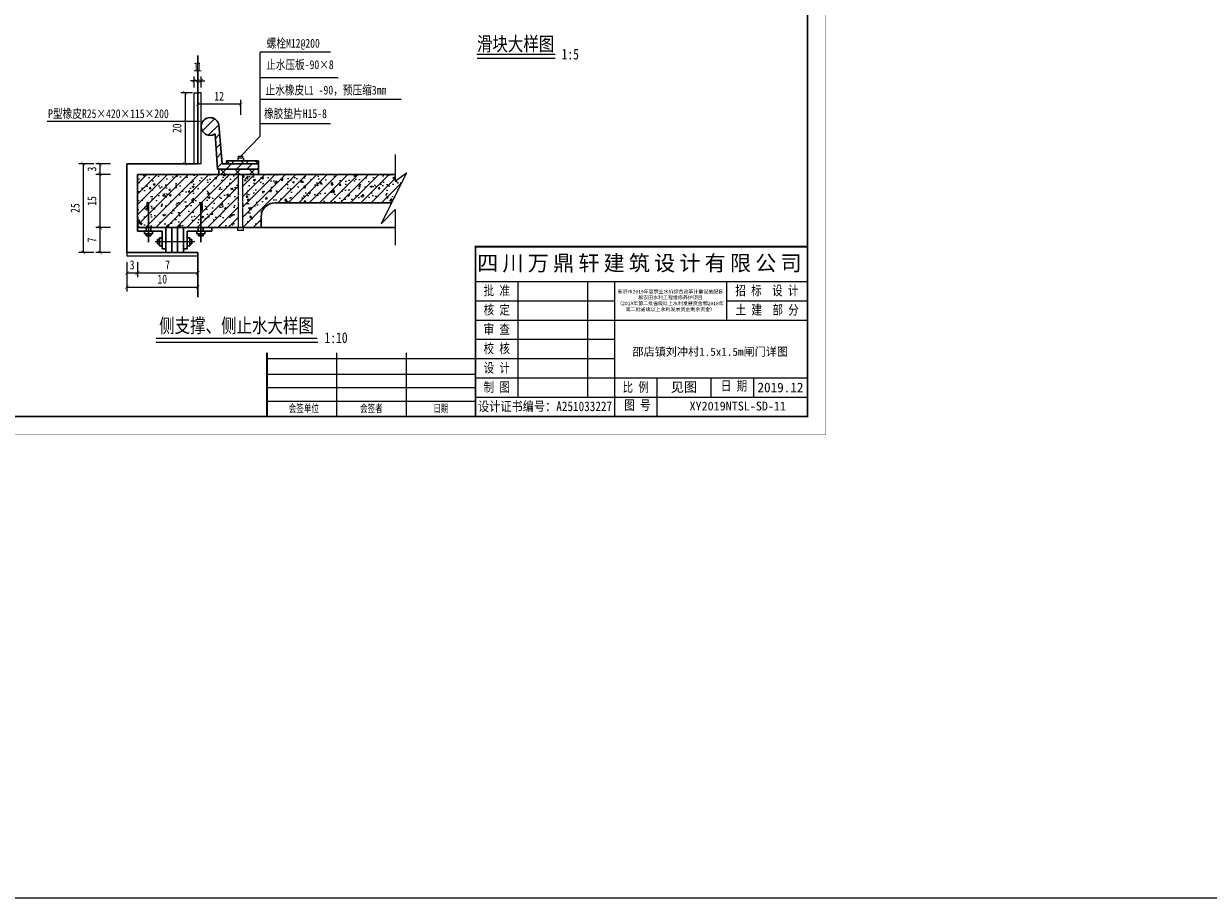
# Model space of a CAD drawing. Extents: x 36231 to 595326, y 3059 to 3871788.
# Tile 113 of 143: x 588556 to 588890, y 3866025 to 3866272. Entities that reach past the tile are written whole.
import ezdxf
from ezdxf.enums import TextEntityAlignment as Align
from ezdxf.lldxf.tags import DXFTag

# ---------------------------------------------------------------- set-up
doc = ezdxf.new("R2010")
doc.units = 0
doc.header["$PDMODE"] = 32
doc.header["$PDSIZE"] = 0.2
doc.linetypes.add('HIDDEN', pattern=[0.375, 0.25, -0.125])
doc.layers.get('0').update_dxf_attribs({"linetype": 'CONTINUOUS'})
doc.layers.get('Defpoints').update_dxf_attribs({"linetype": 'CONTINUOUS'})
for name, color, linetype, lineweight in [('0.13文字', 3, 'CONTINUOUS', 13), ('BIAOZHU', 8, 'CONTINUOUS', 13), ('图框１', 5, 'CONTINUOUS', 60), ('文字', 7, 'CONTINUOUS', 15), ('文字层', 7, 'CONTINUOUS', 15), ('标注', 6, 'CONTINUOUS', 9), ('标注线', 7, 'CONTINUOUS', 18), ('细实线', 3, 'CONTINUOUS', 20), ('细线', 7, 'CONTINUOUS', 15), ('虚线', 251, 'HIDDEN', 15), ('轮廓西线', 1, 'CONTINUOUS', 15)]:
    doc.layers.add(name, color=color, linetype=linetype, lineweight=lineweight)
doc.layers.add('图层4', color=255, linetype='CONTINUOUS')
doc.styles.add('-仿宋_GB2312', font='仿宋_GB2312_0.ttf')
doc.styles.add('HZTXT', font='仿宋_GB2312_0.ttf', dxfattribs={"width": 0.8, "height": 2.5})
doc.styles.add('LYJFS', font='times.ttf', dxfattribs={"width": 0.7})
tags = doc.linetypes.add('DASHDOT2', pattern=[0.5, 0.25, -0.125, 0, -0.125]).pattern_tags.tags
tags[10:11] = [DXFTag(74, 4), DXFTag(75, 0), DXFTag(340, '0'), DXFTag(46, 1.0), DXFTag(50, 0.0), DXFTag(44, 0.0), DXFTag(45, 0.0)]
tags[8:9] = [DXFTag(74, 4), DXFTag(75, 0), DXFTag(340, '0'), DXFTag(46, 1.0), DXFTag(50, 0.0), DXFTag(44, 0.0), DXFTag(45, 0.0)]
tags[6:7] = [DXFTag(74, 4), DXFTag(75, 0), DXFTag(340, '0'), DXFTag(46, 1.0), DXFTag(50, 0.0), DXFTag(44, 0.0), DXFTag(45, 0.0)]
tags[4:5] = [DXFTag(74, 4), DXFTag(75, 0), DXFTag(340, '0'), DXFTag(46, 1.0), DXFTag(50, 0.0), DXFTag(44, 0.0), DXFTag(45, 0.0)]
doc.dimstyles.new('工作室标准标注', dxfattribs={"dimtxt": 2.5, "dimasz": 1, "dimexe": 1.2, "dimexo": 1.5, "dimgap": 1, "dimtad": 1, "dimdec": 1, "dimzin": 0, "dimdsep": 46, "dimtxsty": 'HZTXT', "dimblk": 'ARCHTICK', "dimcen": 0.09, "dimadec": 0, "dimazin": 0, "dimtfac": 0.09, "dimtdec": 1, "dimtofl": 0, "dimtmove": 2, "dimatfit": 3, "dimldrblk": 'ARCHTICK', "dimfxl": 3, "dimfxlon": 1, "dimtolj": 1, "dimtzin": 0, "dimarcsym": 0})
pattern_1 = [(49.99999999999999, (588588.3956519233, 3866214.065560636), (5.46554006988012, -0.4781725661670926), [0.5715, -6.2865]), (355, (588588.3956519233, 3866214.065560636), (-1.05728477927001, 5.731699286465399), [0.4572, -5.029199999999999]), (100.451, (588588.8511119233, 3866214.025713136), (4.408275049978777, 5.253500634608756), [0.4857, -5.3427]), (46.18420000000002, (588588.3956519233, 3866215.589560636), (8.132371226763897, -1.261269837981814), [0.8572499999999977, -9.429749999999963]), (96.6356, (588589.0733489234, 3866215.484455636), (7.122127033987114, 7.422766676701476), [0.72855, -8.01405]), (351.1840000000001, (588588.3956519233, 3866215.589560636), (7.122138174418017, 7.42275353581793), [0.6858, -7.5438]), (21, (588589.1576519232, 3866215.208560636), (4.548446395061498, -3.067965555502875), [0.5715, -6.2865]), (326.0000000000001, (588589.1576519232, 3866215.208560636), (1.854060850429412, 5.525638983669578), [0.4572, -5.029199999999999]), (71.4514, (588589.5366869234, 3866214.952897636), (6.402494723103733, 2.457685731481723), [0.4857, -5.3427]), (37.50000000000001, (588588.3956519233, 3866214.065560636), (0.0926580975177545, 2.536651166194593), [0, -4.96824, 0, -5.1054, 0, -5.04825]), (7.499999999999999, (588588.3956519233, 3866214.065560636), (2.004589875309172, 3.005417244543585), [0, -2.910839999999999, 0, -4.85394, 0, -1.92405]), (327.5, (588586.6963919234, 3866214.065560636), (4.067717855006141, -0.1718623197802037), [0, -1.905, 0, -5.9436, 0, -7.886699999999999]), (317.5, (588585.9343919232, 3866214.065560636), (4.443875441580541, 0.7627947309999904), [0, -2.4765, 0, -3.94716, 0, -5.6007])]
pattern_2 = [(225, (590936.2588723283, 3865918.604070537), (2.020557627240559, -2.02055762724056), []), (315, (590936.2588723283, 3865918.604070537), (2.02055762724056, 2.020557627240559), [])]

# ---------------------------------------------------------------- blocks, each defined once
blk = doc.blocks.new('_ARCHTICK')
at = {"color": 0, "linetype": 'ByBlock', "const_width": 0.15}
blk.add_lwpolyline([(-0.5, -0.5), (0.5, 0.5)], dxfattribs=at)
blk = doc.blocks.new('*D1491')
at = {"layer": 'Defpoints', "color": 0, "lineweight": 13}
for p in [(588585.3956519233, 3866232.065560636), (588577.8170195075, 3866229.065560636), (588580.724718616, 3866229.065560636)]:
    blk.add_point(p, dxfattribs=at)
at = {"layer": '细实线', "color": 0, "lineweight": -2}
for p, q in [((588580.8170195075, 3866232.065560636), (588576.6170195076, 3866232.065560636)), ((588577.8170195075, 3866232.065560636), (588577.8170195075, 3866229.065560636)), ((588579.224718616, 3866229.065560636), (588576.6170195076, 3866229.065560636))]:
    blk.add_line(p, q, dxfattribs=at)
for p, rotation in [((588577.8170195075, 3866232.065560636), 90), ((588577.8170195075, 3866229.065560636), 270)]:
    blk.add_blockref('_ARCHTICK', p, dxfattribs=dict(at, rotation=rotation))
at = {"layer": '细实线', "color": 0, "lineweight": 9, "insert": (588575.5670195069, 3866230.565560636), "char_height": 2.5, "attachment_point": 5, "rotation": 90, "style": 'HZTXT'}
blk.add_mtext('\\A1;3', dxfattribs=at)
blk = doc.blocks.new('*D1492')
at = {"layer": 'Defpoints', "color": 0, "lineweight": 13}
for p in [(588593.3956519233, 3866229.065560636), (588577.8170195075, 3866214.065560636), (588588.3956519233, 3866214.065560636)]:
    blk.add_point(p, dxfattribs=at)
at = {"layer": '细实线', "color": 0, "lineweight": -2}
for p, q in [((588580.8170195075, 3866229.065560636), (588576.6170195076, 3866229.065560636)), ((588577.8170195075, 3866229.065560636), (588577.8170195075, 3866214.065560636)), ((588580.8170195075, 3866214.065560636), (588576.6170195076, 3866214.065560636))]:
    blk.add_line(p, q, dxfattribs=at)
for p, rotation in [((588577.8170195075, 3866229.065560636), 90), ((588577.8170195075, 3866214.065560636), 270)]:
    blk.add_blockref('_ARCHTICK', p, dxfattribs=dict(at, rotation=rotation))
at = {"layer": '细实线', "color": 0, "lineweight": 9, "insert": (588575.5670195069, 3866221.565560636), "char_height": 2.5, "attachment_point": 5, "rotation": 90, "style": 'HZTXT'}
blk.add_mtext('\\A1;15', dxfattribs=at)
blk = doc.blocks.new('*D1493')
at = {"layer": 'Defpoints', "color": 0, "lineweight": 13}
for p in [(588588.3956519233, 3866214.065560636), (588577.8170195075, 3866207.065560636), (588585.3956519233, 3866207.065560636)]:
    blk.add_point(p, dxfattribs=at)
at = {"layer": '细实线', "color": 0, "lineweight": -2}
for p, q in [((588580.8170195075, 3866214.065560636), (588576.6170195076, 3866214.065560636)), ((588577.8170195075, 3866214.065560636), (588577.8170195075, 3866207.065560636)), ((588580.8170195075, 3866207.065560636), (588576.6170195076, 3866207.065560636))]:
    blk.add_line(p, q, dxfattribs=at)
for p, rotation in [((588577.8170195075, 3866214.065560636), 90), ((588577.8170195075, 3866207.065560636), 270)]:
    blk.add_blockref('_ARCHTICK', p, dxfattribs=dict(at, rotation=rotation))
at = {"layer": '细实线', "color": 0, "lineweight": 9, "insert": (588575.5670195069, 3866210.565560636), "char_height": 2.5, "attachment_point": 5, "rotation": 90, "style": 'HZTXT'}
blk.add_mtext('\\A1;7', dxfattribs=at)
blk = doc.blocks.new('*D1494')
at = {"layer": 'Defpoints', "color": 0, "lineweight": 13}
for p in [(588605.3956519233, 3866248.889832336), (588605.3956519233, 3866232.065560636), (588617.5270023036, 3866234.200251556)]:
    blk.add_point(p, dxfattribs=at)
at = {"layer": '细实线', "color": 0, "lineweight": -2}
for p, q in [((588605.3956519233, 3866245.889832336), (588605.3956519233, 3866250.089832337)), ((588617.5270023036, 3866248.889832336), (588605.3956519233, 3866248.889832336)), ((588617.5270023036, 3866245.889832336), (588617.5270023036, 3866250.089832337))]:
    blk.add_line(p, q, dxfattribs=at)
at = {"layer": '细实线', "color": 0, "lineweight": -2, "rotation": 180}
blk.add_blockref('_ARCHTICK', (588605.3956519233, 3866248.889832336), dxfattribs=at)
at = {"layer": '细实线', "color": 0, "lineweight": -2}
blk.add_blockref('_ARCHTICK', (588617.5270023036, 3866248.889832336), dxfattribs=at)
at = {"layer": '细实线', "color": 0, "lineweight": 9, "insert": (588611.4613271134, 3866251.139832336), "char_height": 2.5, "attachment_point": 5, "style": 'HZTXT'}
blk.add_mtext('\\A1;12', dxfattribs=at)
blk = doc.blocks.new('*D1543')
at = {"layer": 'Defpoints', "color": 0, "lineweight": 13}
for p in [(588585.3956519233, 3866232.065560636), (588573.076655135, 3866207.065560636), (588585.3956519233, 3866207.065560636)]:
    blk.add_point(p, dxfattribs=at)
at = {"layer": '细实线', "color": 0, "lineweight": -2}
for p, q in [((588576.076655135, 3866232.065560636), (588571.8766551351, 3866232.065560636)), ((588573.076655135, 3866232.065560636), (588573.076655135, 3866207.065560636)), ((588576.076655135, 3866207.065560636), (588571.8766551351, 3866207.065560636))]:
    blk.add_line(p, q, dxfattribs=at)
for p, rotation in [((588573.076655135, 3866232.065560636), 90), ((588573.076655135, 3866207.065560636), 270)]:
    blk.add_blockref('_ARCHTICK', p, dxfattribs=dict(at, rotation=rotation))
at = {"layer": '细实线', "color": 0, "lineweight": 9, "insert": (588570.8266551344, 3866219.565560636), "char_height": 2.5, "attachment_point": 5, "rotation": 90, "style": 'HZTXT'}
blk.add_mtext('\\A1;25', dxfattribs=at)
blk = doc.blocks.new('*D1545')
at = {"layer": 'Defpoints', "color": 0, "lineweight": 13}
for p in [(588605.3956519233, 3866252.065560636), (588601.8209506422, 3866232.065560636), (588605.3956519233, 3866232.065560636)]:
    blk.add_point(p, dxfattribs=at)
at = {"layer": '细实线', "color": 0, "lineweight": -2}
for p, q in [((588603.8956519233, 3866252.065560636), (588600.6209506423, 3866252.065560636)), ((588601.8209506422, 3866252.065560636), (588601.8209506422, 3866232.065560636)), ((588603.8956519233, 3866232.065560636), (588600.6209506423, 3866232.065560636))]:
    blk.add_line(p, q, dxfattribs=at)
for p, rotation in [((588601.8209506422, 3866252.065560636), 90), ((588601.8209506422, 3866232.065560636), 270)]:
    blk.add_blockref('_ARCHTICK', p, dxfattribs=dict(at, rotation=rotation))
at = {"layer": '细实线', "color": 0, "lineweight": 9, "insert": (588599.5709506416, 3866242.065560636), "char_height": 2.5, "attachment_point": 5, "rotation": 90, "style": 'HZTXT'}
blk.add_mtext('\\A1;20', dxfattribs=at)
blk = doc.blocks.new('*D1546')
at = {"layer": 'Defpoints', "color": 0, "lineweight": 13}
for p in [(588605.3956519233, 3866255.474352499), (588604.3956519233, 3866252.065560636), (588605.3956519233, 3866252.065560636)]:
    blk.add_point(p, dxfattribs=at)
at = {"layer": '细实线', "color": 0, "lineweight": -2}
for p, q in [((588604.3956519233, 3866255.474352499), (588603.3956519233, 3866255.474352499)), ((588604.3956519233, 3866253.565560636), (588604.3956519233, 3866256.674352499)), ((588605.3956519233, 3866253.565560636), (588605.3956519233, 3866256.674352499)), ((588605.3956519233, 3866255.474352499), (588606.3956519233, 3866255.474352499))]:
    blk.add_line(p, q, dxfattribs=at)
blk.add_blockref('_ARCHTICK', (588604.3956519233, 3866255.474352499), dxfattribs=at)
at = {"layer": '细实线', "color": 0, "lineweight": -2, "rotation": 180}
blk.add_blockref('_ARCHTICK', (588605.3956519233, 3866255.474352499), dxfattribs=at)
at = {"layer": '细实线', "color": 0, "lineweight": 9, "insert": (588604.8956519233, 3866259.424352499), "char_height": 2.5, "attachment_point": 5, "style": 'HZTXT'}
blk.add_mtext('\\A1;1', dxfattribs=at)
blk = doc.blocks.new('*D1497')
at = {"layer": 'Defpoints', "color": 0, "lineweight": 13}
for p in [(588605.3956519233, 3866255.474352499), (588605.3956519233, 3866252.065560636), (588606.3956519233, 3866252.065560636)]:
    blk.add_point(p, dxfattribs=at)
at = {"layer": '细实线', "color": 0, "lineweight": -2}
for p, q in [((588605.3956519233, 3866255.474352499), (588604.3956519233, 3866255.474352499)), ((588605.3956519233, 3866253.565560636), (588605.3956519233, 3866256.674352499)), ((588606.3956519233, 3866253.565560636), (588606.3956519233, 3866256.674352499)), ((588606.3956519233, 3866255.474352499), (588607.3956519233, 3866255.474352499))]:
    blk.add_line(p, q, dxfattribs=at)
blk.add_blockref('_ARCHTICK', (588605.3956519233, 3866255.474352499), dxfattribs=at)
at = {"layer": '细实线', "color": 0, "lineweight": -2, "rotation": 180}
blk.add_blockref('_ARCHTICK', (588606.3956519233, 3866255.474352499), dxfattribs=at)
at = {"layer": '细实线', "color": 0, "lineweight": 9, "insert": (588605.8956519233, 3866259.424352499), "char_height": 2.5, "attachment_point": 5, "style": 'HZTXT'}
blk.add_mtext('\\A1;1', dxfattribs=at)
blk = doc.blocks.new('eesz')
at = {"layer": '图框１', "color": 7, "const_width": 0.46666665}
blk.add_lwpolyline([(25244.47424427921, -497.5989567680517), (25244.47424427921, -1980.561866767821), (27344.47416927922, -1980.561866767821), (27344.47416927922, -497.5989567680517)], close=True, dxfattribs=at)
blk.add_lwpolyline([(25244.47424427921, -497.5989567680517), (25244.47424427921, -1980.561866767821), (27344.47416927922, -1980.561866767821), (27344.47416927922, -497.5989567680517)], close=True, dxfattribs=at)
at = {"layer": '图框１', "color": 5, "const_width": 0.46666665}
blk.add_lwpolyline([(25244.47424427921, -497.5989567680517), (25244.47424427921, -1980.561866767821), (27344.47416927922, -1980.561866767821), (27344.47416927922, -497.5989567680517)], close=True, dxfattribs=at)
at = {"layer": '图框１', "color": 7}
blk.add_lwpolyline([(25322.25201927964, -518.3396967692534, 3.111110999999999, 3.111110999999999, 0), (27318.54824427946, -518.3396967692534, 2.592592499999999, 2.592592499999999, 0), (27318.54824427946, -1954.635941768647, 2.592592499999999, 2.592592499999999, 0), (25322.25201927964, -1954.635941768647, 2.592592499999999, 2.592592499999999, 0)], format="xyseb", close=True, dxfattribs=at)
blk.add_lwpolyline([(25322.25201927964, -518.3396967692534, 3.111110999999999, 3.111110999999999, 0), (27318.54824427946, -518.3396967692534, 2.592592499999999, 2.592592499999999, 0), (27318.54824427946, -1954.635941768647, 2.592592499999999, 2.592592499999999, 0), (25322.25201927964, -1954.635941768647, 2.592592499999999, 2.592592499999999, 0)], format="xyseb", close=True, dxfattribs=at)
at = {"layer": '图框１', "color": 5}
blk.add_lwpolyline([(25322.25201927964, -518.3396967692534, 3.111110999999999, 3.111110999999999, 0), (27318.54824427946, -518.3396967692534, 2.592592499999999, 2.592592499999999, 0), (27318.54824427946, -1954.635941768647, 2.592592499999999, 2.592592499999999, 0), (25322.25201927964, -1954.635941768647, 2.592592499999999, 2.592592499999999, 0)], format="xyseb", close=True, dxfattribs=at)
at = {"layer": '细线', "color": 7}
for p, q in [((26850.32603877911, -1715.080394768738), (27318.54824427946, -1715.080394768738)), ((26850.32603877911, -1764.080393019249), (27318.54824427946, -1764.080393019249)), ((26910.21492552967, -1764.080393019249), (26910.21492552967, -1927.41372051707)), ((27008.21492202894, -1764.080393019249), (27008.21492202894, -1927.41372051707)), ((27046.32603177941, -1764.080393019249), (27046.32603177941, -1954.635941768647)), ((27204.21491502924, -1764.080393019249), (27204.21491502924, -1818.524835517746)), ((26850.32603877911, -1791.302614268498), (27046.32603177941, -1791.302614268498)), ((27204.21491502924, -1791.302614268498), (27318.54824427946, -1791.302614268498)), ((26850.32603877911, -1818.524835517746), (27318.54824427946, -1818.524835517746)), ((26850.32603877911, -1845.747056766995), (27046.32603177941, -1845.747056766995)), ((26654.32604577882, -1864.802611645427), (26654.32604577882, -1954.635941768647)), ((26752.32604227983, -1864.802611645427), (26752.32604227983, -1954.635941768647)), ((26556.32604927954, -1872.969278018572), (26850.32603877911, -1872.969278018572)), ((26850.32603877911, -1872.969278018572), (27046.32603177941, -1872.969278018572)), ((26556.32604927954, -1894.747055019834), (26850.32603877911, -1894.747055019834)), ((26850.32603877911, -1900.191499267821), (27318.54824427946, -1900.191499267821)), ((27106.21491852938, -1900.191499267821), (27106.21491852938, -1954.635941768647)), ((27182.43713802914, -1900.191499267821), (27182.43713802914, -1927.41372051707)), ((27242.3260247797, -1900.191499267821), (27242.3260247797, -1927.41372051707)), ((26556.32604927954, -1913.80260989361), (26850.32603877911, -1913.80260989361)), ((26556.32604927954, -1932.858164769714), (26850.32603877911, -1932.858164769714)), ((26850.32603877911, -1927.41372051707), (27318.54824427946, -1927.41372051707))]:
    blk.add_line(p, q, dxfattribs=at)
at = {"layer": '细线', "color": 7, "const_width": 2.722222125}
for points in [[(27318.54824427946, -1715.080394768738), (26850.32603877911, -1715.080394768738), (26850.32603877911, -1954.635941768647)], [(26556.32604927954, -1864.802611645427), (26556.32604927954, -1954.635941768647)]]:
    blk.add_lwpolyline(points, dxfattribs=at)
at = {"layer": '文字', "color": 7, "line_spacing_factor": 0.5, "style": '-仿宋_GB2312'}
for s, insert, char_height, width, attachment_point in [('{\\fSimSun|b0|i0|c134|p2;\\T1.2;\\C256;四川万鼎轩建筑设计有限公司}', (27084.4371415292, -1739.580393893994), 21.777777, 468.2222055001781, 5), ('{\\W0.8;批 准}', (26880.2704821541, -1777.691503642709), 13.611110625, 59.88888675, 5), ('{\\W0.8;招 标  设 计}', (27261.29137848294, -1777.691503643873), 13.611110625, 114.1529269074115, 5), ('{\\W0.8;核 定}', (26880.2704821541, -1804.913724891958), 13.611110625, 59.88888675, 5), ('{\\W0.8;土 建  部 分}', (27261.66570545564, -1804.913724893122), 13.611110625, 114.9015808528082, 5), ('{\\W0.8;审 查}', (26880.2704821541, -1832.135946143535), 13.611110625, 59.88888675, 5), ('{\\W0.8;校 核}', (26880.2704821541, -1859.358167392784), 13.611110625, 59.88888675, 5), ('{\\W0.8;设 计}', (26880.2704821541, -1886.580388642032), 13.611110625, 59.88888675, 5), ('见图', (27144.32602827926, -1913.802609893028), 13.611110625, 76.22221949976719, 5), ('{\\W0.8;日 期}', (27196.2089412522, -1904.442667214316), 13.611110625, 54.50771360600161, 1), ('{\\W0.8;制 图}', (26880.2704821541, -1913.80260989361), 13.611110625, 59.88888675, 5), ('{\\W0.8;比 例}', (27076.27047515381, -1913.80260989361), 13.611110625, 59.88888675, 5), ('2019.12', (27280.437134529, -1913.80260989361), 13.611110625, 76.22221950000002, 5), ('{\\W0.7; 会签单位}', (26605.32604752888, -1943.747053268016), 10.8888885, 97.9999965, 5), ('{\\W0.7;会签者}', (26703.32604402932, -1943.747053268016), 10.8888885, 97.9999965, 5), ('{\\W0.7;日期}', (26801.32604052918, -1943.747053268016), 10.8888885, 97.9999965, 5), ('{\\W0.85;设计证书编号：A251033227}', (26948.32603527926, -1941.024831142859), 13.611110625, 195.9999930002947, 5), ('{\\W0.8;图 号}', (27060.09783500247, -1931.664888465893), 13.611110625, 54.50771360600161, 1)]:
    blk.add_mtext(s, dxfattribs=dict(at, insert=insert, char_height=char_height, width=width, attachment_point=attachment_point))
at = {"layer": '文字', "color": 7, "insert": (27125.27047340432, -1791.302614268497), "char_height": 5, "width": 157.8888832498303, "attachment_point": 5, "style": '-仿宋_GB2312'}
blk.add_mtext('新沂市2019年度农业水价综合改革计量设施配套\\P和农田水利工程维修养护项目\\P（2019年第二批省级以上水利发展资金和2018年\\P第二批省级以上水利发展资金剩余资金）', dxfattribs=at)

msp = doc.modelspace()

# ---------------------------------------------------------------- hatches: boundary and pattern name
at = {"layer": 'BIAOZHU'}
h = msp.add_hatch(dxfattribs=at)
h.set_pattern_fill('ANSI31', color=256, scale=0.65, style=0)
h.set_pattern_definition([(45, (615112.1309633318, 3883308.082767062), (-1.459291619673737, 1.459291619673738), [])])
h.paths.add_polyline_path([(588610.2783376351, 3866240.482730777), (588611.0270023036, 3866230.565560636), (588622.5270023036, 3866230.565560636), (588622.5270023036, 3866232.065560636), (588612.2856517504, 3866232.065560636), (588611.3576713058, 3866242.999681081, 3.353267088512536)])
h = msp.add_hatch(dxfattribs=at)
h.set_pattern_fill('AR-CONC', color=256, scale=0.03, style=0)
h.set_pattern_definition(pattern_1)
h.paths.add_polyline_path([(588616.9270023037, 3866229.065560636), (588611.3270023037, 3866229.065560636), (588588.3956519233, 3866229.065560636), (588588.3956519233, 3866214.065560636), (588602.3956519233, 3866214.065560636), (588616.9270023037, 3866214.065560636)])
h = msp.add_hatch(dxfattribs=at)
h.set_pattern_fill('ANSI31', color=256, scale=0.65, style=0)
h.set_pattern_definition([(45, (589616.4916179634, 3866314.71297634), (-1.459291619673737, 1.459291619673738), [])])
h.paths.add_polyline_path([(588616.9270023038, 3866229.065560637), (588611.3270023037, 3866229.065560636), (588588.3956519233, 3866229.065560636), (588588.3956519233, 3866214.065560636), (588602.3956519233, 3866214.065560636), (588616.9270023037, 3866214.065560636)])
h = msp.add_hatch(dxfattribs=at)
h.set_pattern_fill('ANSI31', color=256, scale=0.65, style=0)
h.set_pattern_definition([(45, (588618.1270023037, 3866214.065560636), (-1.459291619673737, 1.459291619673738), [])])
edge = h.paths.add_edge_path()
edge.add_line((588627.2956519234, 3866221.065560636), (588660.1089518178, 3866221.065560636))
edge.add_line((588660.1089518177, 3866221.065560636), (588664.3331095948, 3866229.51387619))
edge.add_line((588664.3331095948, 3866229.51387619), (588661.1444502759, 3866227.136557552))
edge.add_line((588661.1444502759, 3866227.136557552), (588661.1444502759, 3866229.065560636))
edge.add_line((588661.1444502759, 3866229.065560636), (588618.1270023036, 3866229.065560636))
edge.add_line((588618.1270023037, 3866229.065560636), (588618.1270023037, 3866214.065560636))
edge.add_line((588618.1270023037, 3866214.065560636), (588623.2956519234, 3866214.065560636))
edge.add_line((588623.2956519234, 3866214.065560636), (588623.2956519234, 3866217.065560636))
edge.add_arc((588627.2956519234, 3866217.065560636), 4, 90, 180, ccw=False)
h = msp.add_hatch(dxfattribs=at)
h.set_pattern_fill('AR-CONC', color=256, scale=0.03, style=0)
h.set_pattern_definition(pattern_1)
edge = h.paths.add_edge_path()
edge.add_line((588627.2956519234, 3866221.065560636), (588660.1089518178, 3866221.065560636))
edge.add_line((588660.1089518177, 3866221.065560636), (588664.3331095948, 3866229.51387619))
edge.add_line((588664.3331095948, 3866229.51387619), (588661.1444502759, 3866227.136557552))
edge.add_line((588661.1444502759, 3866227.136557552), (588661.1444502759, 3866229.065560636))
edge.add_line((588661.1444502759, 3866229.065560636), (588618.1270023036, 3866229.065560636))
edge.add_line((588618.1270023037, 3866229.065560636), (588618.1270023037, 3866214.065560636))
edge.add_line((588618.1270023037, 3866214.065560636), (588623.2956519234, 3866214.065560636))
edge.add_line((588623.2956519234, 3866214.065560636), (588623.2956519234, 3866217.065560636))
edge.add_arc((588627.2956519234, 3866217.065560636), 4, 90, 180, ccw=False)
at = {"layer": '标注线'}
h = msp.add_hatch(dxfattribs=at)
h.set_pattern_fill('ANSI37', scale=0.9, angle=180, style=0)
h.set_pattern_definition(pattern_2)
h.paths.add_polyline_path([(588622.5270023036, 3866232.865560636), (588613.5270023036, 3866232.865560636), (588613.5270023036, 3866232.065560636), (588622.5270023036, 3866232.065560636)])
h = msp.add_hatch(dxfattribs=at)
h.set_pattern_fill('ANSI37', scale=0.9, angle=180, style=0)
h.set_pattern_definition(pattern_2)
h.paths.add_polyline_path([(588611.3270023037, 3866230.565560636), (588611.3270023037, 3866229.065560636), (588622.5270023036, 3866229.065560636), (588622.5270023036, 3866230.565560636)])

# ---------------------------------------------------------------- linework, layer by layer
at = {"layer": '0.13文字', "lineweight": 13}
msp.add_line((590756.6746656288, 3866024.876522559), (583664.2750096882, 3866024.876522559), dxfattribs=at)
at = {"layer": '图层4', "color": 7}
for p, q in [((588618.3270023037, 3866233.665560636), (588616.7270023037, 3866233.665560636)), ((588616.7270023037, 3866233.665560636), (588616.7270023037, 3866232.865560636)), ((588616.9270023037, 3866233.665560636), (588616.9270023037, 3866234.200251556)), ((588616.9270023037, 3866234.200251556), (588618.1270023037, 3866234.200251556)), ((588618.1270023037, 3866233.665560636), (588618.1270023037, 3866234.200251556)), ((588618.3270023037, 3866233.665560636), (588618.3270023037, 3866232.865560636)), ((588616.7270023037, 3866213.265560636), (588616.7270023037, 3866214.065560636)), ((588618.3270023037, 3866213.265560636), (588618.3270023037, 3866214.065560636))]:
    msp.add_line(p, q, dxfattribs=at)
at = {"layer": '标注', "color": 7}
msp.add_line((588618.3270023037, 3866213.265560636), (588616.7270023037, 3866213.265560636), dxfattribs=at)
at = {"layer": '标注线', "color": 7}
for p, q in [((588684.2400396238, 3866261.849776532), (588706.2452148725, 3866261.849776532)), ((588593.6056895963, 3866181.762736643), (588639.309524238, 3866181.762736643))]:
    msp.add_line(p, q, dxfattribs=at)
at = {"layer": '标注线', "color": 7, "lineweight": 15}
msp.add_line((588605.3956519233, 3866232.065560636), (588605.3956519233, 3866232.065560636), dxfattribs=at)
msp.add_line((588605.3956519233, 3866232.065560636), (588605.3956519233, 3866232.065560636), dxfattribs=at)
at = {"layer": '标注线', "color": 7, "const_width": 0.4}
for points in [[(588684.1306333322, 3866262.923737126), (588706.2452148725, 3866262.923737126)], [(588593.6056895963, 3866182.836697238), (588639.1031799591, 3866182.836697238)]]:
    msp.add_lwpolyline(points, dxfattribs=at)
at = {"layer": '细实线', "lineweight": 9}
for p, q in [((588642.8837922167, 3866263.51287356), (588623.0159557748, 3866263.51287356)), ((588623.0159557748, 3866239.888706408), (588623.0159557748, 3866263.51287356)), ((588644.987324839, 3866256.312941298), (588623.0159557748, 3866256.312941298)), ((588662.7516286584, 3866250.169140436), (588623.0159557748, 3866250.169140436)), ((588605.8637221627, 3866244.022015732), (588562.8850523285, 3866244.022015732)), ((588642.8837922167, 3866243.288635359), (588623.0159557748, 3866243.288635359)), ((588617.5270023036, 3866234.200251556), (588623.0159557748, 3866239.888706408)), ((588661.1444502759, 3866234.672266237), (588661.1444502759, 3866227.136557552)), ((588664.3331095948, 3866229.51387619), (588657.1444502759, 3866215.136557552)), ((588661.1444502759, 3866227.136557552), (588664.3331095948, 3866229.51387619)), ((588657.1444502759, 3866215.136557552), (588661.1444502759, 3866219.136557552)), ((588661.1444502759, 3866219.136557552), (588661.1444502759, 3866209.062630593))]:
    msp.add_line(p, q, dxfattribs=at)
at = {"layer": '细实线', "color": 1, "linetype": 'DASHDOT2', "ltscale": 3.5}
msp.add_line((588604.5664547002, 3866210.065560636), (588593.3874666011, 3866210.065560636), dxfattribs=at)
at = {"layer": '虚线', "color": 7, "ltscale": 0.1}
for p, q in [((588616.9270023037, 3866214.065560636), (588616.9270023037, 3866229.065560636)), ((588618.1270023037, 3866214.065560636), (588618.1270023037, 3866229.065560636))]:
    msp.add_line(p, q, dxfattribs=at)
at = {"layer": '轮廓西线', "color": 4, "lineweight": 30}
for p, q in [((588605.3956519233, 3866232.065560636), (588605.3956519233, 3866262.610508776)), ((588611.3576713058, 3866242.999681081), (588612.2856517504, 3866232.065560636)), ((588610.2783376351, 3866240.482730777), (588611.0270023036, 3866230.565560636)), ((588585.3956519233, 3866232.065560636), (588585.3956519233, 3866207.065560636)), ((588585.3956519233, 3866232.065560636), (588605.3956519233, 3866232.065560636)), ((588622.5270023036, 3866232.065560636), (588612.2856517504, 3866232.065560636)), ((588622.5270023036, 3866232.865560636), (588613.5270023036, 3866232.865560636)), ((588613.5270023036, 3866232.065560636), (588613.5270023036, 3866232.865560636)), ((588622.5270023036, 3866232.865560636), (588622.5270023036, 3866230.565560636)), ((588588.3956519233, 3866229.065560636), (588588.3956519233, 3866214.065560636)), ((588588.3956519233, 3866229.065560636), (588661.1444502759, 3866229.065560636)), ((588622.5270023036, 3866230.565560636), (588611.0270023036, 3866230.565560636)), ((588611.3270023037, 3866229.065560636), (588611.3270023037, 3866230.565560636)), ((588611.3270023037, 3866230.565560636), (588622.5270023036, 3866230.565560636)), ((588622.5270023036, 3866229.065560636), (588611.3270023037, 3866229.065560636)), ((588622.5270023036, 3866230.565560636), (588622.5270023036, 3866229.065560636)), ((588591.0947574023, 3866220.890233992), (588591.0947574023, 3866218.922451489)), ((588591.5206519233, 3866209.904265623), (588591.5206519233, 3866220.890233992)), ((588606.2706519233, 3866209.904265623), (588606.2706519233, 3866220.890233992)), ((588606.6965464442, 3866220.890233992), (588606.6965464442, 3866218.922451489)), ((588627.2956519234, 3866221.065560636), (588660.1089518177, 3866221.065560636)), ((588623.2956519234, 3866214.065560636), (588623.2956519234, 3866217.065560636)), ((588588.3956519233, 3866214.065560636), (588661.1444502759, 3866214.065560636)), ((588588.3956519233, 3866214.065560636), (588602.3956519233, 3866214.065560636)), ((588588.3956519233, 3866214.065560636), (588588.3956519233, 3866213.065560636)), ((588595.3956519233, 3866213.065560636), (588588.3956519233, 3866213.065560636)), ((588590.3956519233, 3866212.265560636), (588590.3956519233, 3866213.065560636)), ((588590.3956519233, 3866213.065560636), (588592.6456519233, 3866213.065560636)), ((588590.3956519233, 3866212.265560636), (588592.6456519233, 3866212.265560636)), ((588590.8206519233, 3866214.065560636), (588590.8206519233, 3866213.065560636)), ((588590.8206519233, 3866214.065560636), (588590.8206519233, 3866213.065560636)), ((588590.8956519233, 3866212.265560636), (588590.8956519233, 3866211.711545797)), ((588590.8956519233, 3866211.711545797), (588592.1456519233, 3866211.711545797)), ((588592.1456519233, 3866212.265560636), (588592.1456519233, 3866211.711545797)), ((588592.2206519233, 3866214.065560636), (588592.2206519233, 3866213.065560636)), ((588592.6456519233, 3866212.265560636), (588592.6456519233, 3866213.065560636)), ((588595.3956519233, 3866213.065560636), (588595.3956519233, 3866208.065560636)), ((588596.3956519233, 3866214.065560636), (588596.3956519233, 3866207.065560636)), ((588598.06231859, 3866207.065560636), (588598.06231859, 3866214.065560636)), ((588599.7289852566, 3866207.065560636), (588599.7289852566, 3866214.065560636)), ((588601.3956519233, 3866214.065560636), (588601.3956519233, 3866207.065560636)), ((588602.3956519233, 3866213.065560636), (588602.3956519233, 3866208.065560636)), ((588602.3956519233, 3866213.065560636), (588609.3956519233, 3866213.065560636)), ((588605.1456519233, 3866212.265560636), (588605.1456519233, 3866213.065560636)), ((588607.3956519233, 3866213.065560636), (588605.1456519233, 3866213.065560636)), ((588607.3956519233, 3866212.265560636), (588605.1456519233, 3866212.265560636)), ((588605.5706519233, 3866214.065560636), (588605.5706519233, 3866213.065560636)), ((588605.6456519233, 3866212.265560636), (588605.6456519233, 3866211.711545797)), ((588606.8956519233, 3866211.711545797), (588605.6456519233, 3866211.711545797)), ((588606.8956519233, 3866212.265560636), (588606.8956519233, 3866211.711545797)), ((588606.9706519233, 3866214.065560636), (588606.9706519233, 3866213.065560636)), ((588606.9706519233, 3866214.065560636), (588606.9706519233, 3866213.065560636)), ((588607.3956519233, 3866212.265560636), (588607.3956519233, 3866213.065560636)), ((588609.3956519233, 3866214.065560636), (588609.3956519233, 3866213.065560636)), ((588594.0416370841, 3866210.690560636), (588594.0416370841, 3866209.440560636)), ((588594.5956519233, 3866210.690560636), (588594.0416370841, 3866210.690560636)), ((588594.5956519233, 3866209.440560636), (588594.0416370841, 3866209.440560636)), ((588594.5956519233, 3866211.190560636), (588595.3956519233, 3866211.190560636)), ((588594.5956519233, 3866211.190560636), (588594.5956519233, 3866208.940560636)), ((588594.5956519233, 3866208.940560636), (588595.3956519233, 3866208.940560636)), ((588596.3956519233, 3866208.065560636), (588595.3956519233, 3866208.065560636)), ((588601.3956519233, 3866208.065560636), (588602.3956519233, 3866208.065560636)), ((588603.1956519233, 3866211.190560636), (588602.3956519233, 3866211.190560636)), ((588603.1956519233, 3866208.940560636), (588602.3956519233, 3866208.940560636)), ((588603.1956519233, 3866211.190560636), (588603.1956519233, 3866208.940560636)), ((588603.1956519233, 3866210.690560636), (588603.7496667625, 3866210.690560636)), ((588603.1956519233, 3866209.440560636), (588603.7496667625, 3866209.440560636)), ((588603.7496667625, 3866210.690560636), (588603.7496667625, 3866209.440560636)), ((588585.3956519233, 3866207.065560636), (588605.3956519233, 3866207.065560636)), ((588605.3956519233, 3866207.065560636), (588605.3956519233, 3866194.386121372))]:
    msp.add_line(p, q, dxfattribs=at)
at = {"layer": '轮廓西线', "color": 7, "lineweight": 15}
for p, q in [((588604.3956519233, 3866252.065560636), (588605.3956519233, 3866252.065560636)), ((588604.3956519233, 3866232.065560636), (588604.3956519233, 3866252.065560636)), ((588606.3956519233, 3866252.065560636), (588605.3956519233, 3866252.065560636)), ((588606.3956519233, 3866232.065560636), (588606.3956519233, 3866252.065560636)), ((588606.3956519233, 3866232.065560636), (588605.3956519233, 3866232.065560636)), ((588585.3956519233, 3866207.065560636), (588585.3956519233, 3866206.065560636)), ((588585.3956519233, 3866206.065560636), (588605.3956519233, 3866206.065560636))]:
    msp.add_line(p, q, dxfattribs=at)
at = {"layer": '轮廓西线', "color": 4, "lineweight": 30}
for centre, radius, start, end in [((588608.8956519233, 3866242.565560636), 2.5, 10.00000002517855, 303.5781784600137), ((588591.3077046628, 3866220.890233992), 0.2129472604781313, 0, 180), ((588606.4835991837, 3866220.890233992), 0.2129472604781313, 0, 180), ((588627.2956519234, 3866217.065560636), 4, 90, 180)]:
    msp.add_arc(centre, radius, start, end, dxfattribs=at)

# ---------------------------------------------------------------- block references
at = {"layer": '文字层', "xscale": 0.1999999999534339, "yscale": 0.2000000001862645, "zscale": 0.2}
msp.add_blockref('eesz', (583313.7077487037, 3866551.696195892), dxfattribs=at)

# ---------------------------------------------------------------- texts
at = {"layer": '0.13文字', "color": 0, "linetype": 'Continuous', "lineweight": 13, "insert": (588744.1459697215, 3866164.971410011), "char_height": 2.5, "width": 66.66109248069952, "attachment_point": 1, "style": 'LYJFS'}
msp.add_mtext('{\\fFangSong_GB2312|b0|i0|c134|p49;\\W1;XY2019NTSL-SD-11}', dxfattribs=at)
at = {"layer": '文字', "color": 7, "insert": (588728.039007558, 3866180.190800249), "char_height": 2.3, "width": 72.38323994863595, "attachment_point": 1, "style": '-仿宋_GB2312'}
msp.add_mtext('\\A1;邵店镇刘冲村{\\A0;1.5x1.5m闸门详图}', dxfattribs=at)
at = {"layer": '细实线', "color": 7, "style": '-仿宋_GB2312', "width": 0.8}
for s, height, p in [('滑块大样图', 4, (588684.1612935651, 3866263.882184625)), ('1:5', 3, (588708.0503280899, 3866261.480092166)), ('侧支撑、侧止水大样图', 4, (588594.5312937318, 3866184.413660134)), ('1:10', 3, (588641.1598305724, 3866181.493361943))]:
    msp.add_text(s, height=height, dxfattribs=at).set_placement(p)
at = {"layer": '细实线', "lineweight": 9, "style": '-仿宋_GB2312', "width": 0.8}
for s, p in [('螺栓M12@200', (588632.3525280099, 3866265.986978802)), ('止水压板-90×8', (588634.2244097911, 3866260.082227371)), ('止水橡皮L  -90，预压缩3mm', (588641.5704239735, 3866252.879658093)), ('P型橡皮R25×420×115×200', (588580.2166758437, 3866246.270338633)), ('橡胶垫片H15-8', (588632.9790379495, 3866246.288615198))]:
    msp.add_text(s, height=2.5, dxfattribs=at).set_placement(p, align=Align.MIDDLE)
msp.add_text('1', height=2.5, dxfattribs=at).set_placement((588636.7205555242, 3866251.551353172))

# ---------------------------------------------------------------- dimensions: what is measured, and where the dimension line sits
at = {"layer": '细实线', "lineweight": 9}
dim = msp.add_linear_dim(base=(588605.3956519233, 3866255.474352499), p1=(588604.3956519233, 3866252.065560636), p2=(588605.3956519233, 3866252.065560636), dimstyle='工作室标准标注', override={"dimdec": 0}, dxfattribs=at)
dim.commit()
dim.dimension.update_dxf_attribs({"geometry": '*D1546', "text_midpoint": (588604.8956519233, 3866259.424352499)})
for base, p1, p2, angle, picture, middle in [((588605.3956519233, 3866255.474352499), (588606.3956519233, 3866252.065560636), (588605.3956519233, 3866252.065560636), 180, '*D1497', (588605.8956519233, 3866259.424352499)), ((588601.8209506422, 3866232.065560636), (588605.3956519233, 3866252.065560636), (588605.3956519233, 3866232.065560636), 90, '*D1545', (588599.5709506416, 3866242.065560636)), ((588573.076655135, 3866207.065560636), (588585.3956519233, 3866232.065560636), (588585.3956519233, 3866207.065560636), 90, '*D1543', (588570.8266551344, 3866219.565560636)), ((588577.8170195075, 3866229.065560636), (588585.3956519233, 3866232.065560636), (588580.724718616, 3866229.065560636), 90, '*D1491', (588575.5670195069, 3866230.565560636)), ((588577.8170195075, 3866214.065560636), (588593.3956519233, 3866229.065560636), (588588.3956519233, 3866214.065560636), 90, '*D1492', (588575.5670195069, 3866221.565560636))]:
    dim = msp.add_linear_dim(base=base, p1=p1, p2=p2, angle=angle, dimstyle='工作室标准标注', override={"dimdec": 0}, dxfattribs=at)
    dim.commit()
    dim.dimension.update_dxf_attribs({"geometry": picture, "text_midpoint": middle})
dim = msp.add_linear_dim(base=(588605.3956519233, 3866248.889832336), p1=(588617.5270023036, 3866234.200251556), p2=(588605.3956519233, 3866232.065560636), text='12', dimstyle='工作室标准标注', override={"dimdec": 0}, dxfattribs=at)
dim.commit()
dim.dimension.update_dxf_attribs({"geometry": '*D1494', "text_midpoint": (588611.4613271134, 3866251.139832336)})
dim = msp.add_linear_dim(base=(588577.8170195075, 3866207.065560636), p1=(588588.3956519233, 3866214.065560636), p2=(588585.3956519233, 3866207.065560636), angle=90, text='7', dimstyle='工作室标准标注', override={"dimdec": 0}, dxfattribs=at)
dim.commit()
dim.dimension.update_dxf_attribs({"geometry": '*D1493', "text_midpoint": (588575.5670195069, 3866210.565560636)})
msp.add_linear_dim(base=(588588.3956519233, 3866201.265167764), p1=(588585.3956519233, 3866207.065560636), p2=(588588.3956519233, 3866214.065560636), dimstyle='工作室标准标注', override={"dimdec": 0}, dxfattribs=at).render()
for base, p1, text in [((588605.3956519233, 3866201.265167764), (588588.3956519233, 3866214.065560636), '7'), ((588605.3956519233, 3866197.265653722), (588585.3956519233, 3866207.065560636), '10')]:
    msp.add_linear_dim(base=base, p1=p1, p2=(588605.3956519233, 3866207.065560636), text=text, dimstyle='工作室标准标注', override={"dimdec": 0}, dxfattribs=at).render()

doc.saveas('drawing.dxf')
